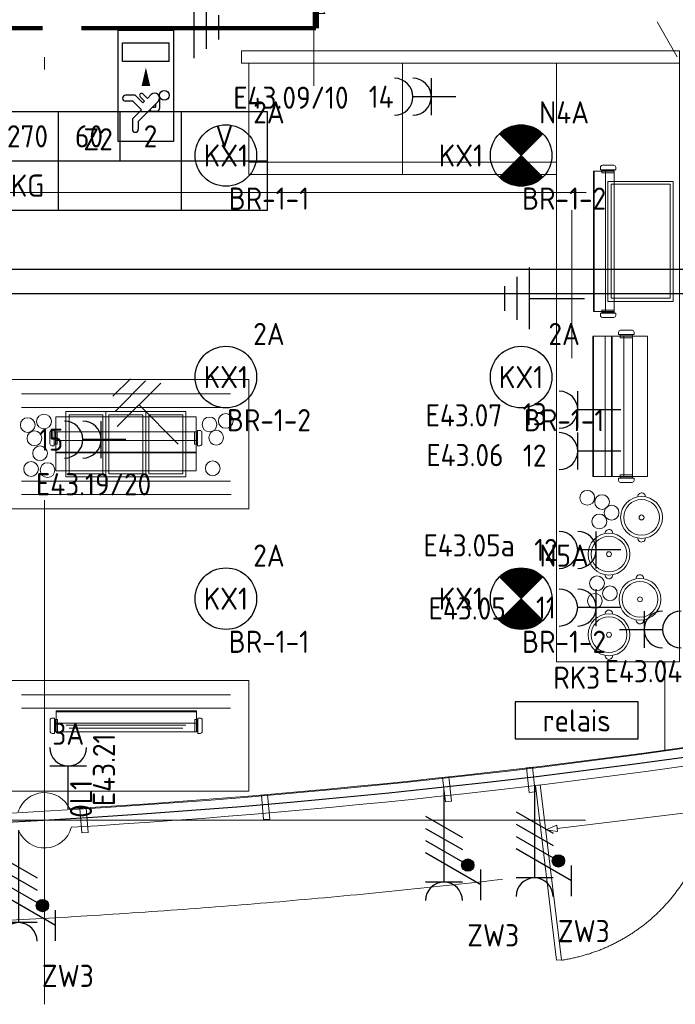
# Model space of a CAD drawing. Header units: millimetres. Extents: x -39149 to 267781, y -2340 to 58540.
# Tile 55 of 244: x 28610 to 33940, y -1495 to 6503. Entities that reach past the tile are written whole.
import ezdxf
from ezdxf.enums import TextEntityAlignment as Align

# ---------------------------------------------------------------- set-up
doc = ezdxf.new("R2010")
doc.units = ezdxf.units.MM
doc.header["$LTSCALE"] = 100
doc.header["$MEASUREMENT"] = 0
for name, pattern in [('B0605', [141, 70, -35, 1, -35]), ('B0701', [46.823999, 31.199999, -15.624]), ('B0703', [93.740001, 62.5, -31.240001]), ('CENTER', [20, 12.5, -2.5, 2.5, -2.5]), ('CENTER2', [28.575, 19.05, -3.175, 3.175, -3.175]), ('E_GOOT2', [2000, 1000, 1000])]:
    doc.linetypes.add(name, pattern=pattern)
for name, color, linetype in [('00  Bestaand', 7, 'Continuous'), ('00  Bestaand 2D arcering', 7, 'Continuous'), ('00  Bestaande kolommen', 7, 'Continuous'), ('22 C Binnenwanden', 7, 'Continuous'), ('45 Plafond', 7, 'Continuous'), ('73 Keuken', 7, 'Continuous'), ('82 Interieur', 7, 'Continuous'), ('A Markers details', 7, 'Continuous'), ('A Stramien', 7, 'Continuous'), ('AL$1A---_ALGEMEEN', 8, 'Continuous'), ('AL$1A---_ALGEMEEN--bestaand', 9, 'Continuous'), ('EL6121--', 3, 'Continuous'), ('EL6122--_L', 4, 'Continuous'), ('EL6131--_KG', 3, 'Continuous'), ('EL6222--_KRACHT_230', 3, 'Continuous'), ('EL6223--', 3, 'Continuous'), ('EL6311--_LICHT_BINNEN', 3, 'Continuous'), ('EL6321--_NOODLICHT_DECEN', 3, 'Continuous'), ('handhaven - AL$1A---_ALGEMEEN', 8, 'Continuous'), ('INDELING--bestaand', 7, 'Continuous')]:
    doc.layers.add(name, color=color, linetype=linetype)
doc.styles.add('BURO-018', font='isocp.shx', dxfattribs={"height": 180})
doc.styles.add('GENERATED_STYLE_3', font='swiss.ttf', dxfattribs={"width": 0.96})
doc.styles.add('STABICAD-018', font='ISOCP.SHX', dxfattribs={"height": 1.8})

# ---------------------------------------------------------------- blocks, each defined once
blk = doc.blocks.new('Slab_152_7', base_point=(61.5, 11625))
at = {"layer": '45 Plafond', "color": 8, "linetype": 'Continuous', "lineweight": 0}
blk.add_lwpolyline([(61.5, 11625), (7161.5, 11625), (7161.5, 7850), (18261.5, 7850), (18261.5, 10250), (18050.2, 10250), (18050.2, 11625), (35849.9, 11625), (35849.9, 11400), (36099.9, 11400), (36099.9, 12175), (39053.2, 12175), (39053.2, 11445), (43211.5, 11445), (43211.5, 10132), (43211.5, 5466.1), (41411.5, 5466.1), (41411.5, 10199.6), (34211.5, 10199.6), (34211.5, 612.1, -0.138201), (61.5, 5162.9)], format="xyb", close=True, dxfattribs=at)
blk = doc.blocks.new('Slab_203_7', base_point=(31723.7, 6149.7))
at = {"layer": '82 Interieur', "color": 8, "linetype": 'Continuous', "lineweight": 0}
blk.add_lwpolyline([(31723.7, 6149.7), (30473.7, 6149.7), (30473.7, 5345.7), (31723.7, 5345.7)], close=True, dxfattribs=at)
blk = doc.blocks.new('Slab_204_7', base_point=(30473.7, 2529.6))
at = {"layer": '82 Interieur', "color": 8, "linetype": 'Continuous', "lineweight": 0}
blk.add_lwpolyline([(30473.7, 2529.6), (28473.7, 2529.6), (28473.7, 3579.6), (30473.7, 3579.6)], close=True, dxfattribs=at)
blk = doc.blocks.new('Slab_205_7', base_point=(30473.7, 235.9))
at = {"layer": '82 Interieur', "color": 8, "linetype": 'Continuous', "lineweight": 0}
blk.add_lwpolyline([(30473.7, 235.9), (28473.7, 235.9), (28473.7, 1135.9), (30473.7, 1135.9)], close=True, dxfattribs=at)
blk = doc.blocks.new('Slab_208_7', base_point=(33975.6, 6149.7))
at = {"layer": '82 Interieur', "color": 8, "linetype": 'Continuous', "lineweight": 0}
blk.add_lwpolyline([(33975.6, 6149.7), (33975.6, 6249.7), (30413.7, 6249.7), (30413.7, 6149.7)], close=True, dxfattribs=at)
blk = doc.blocks.new('Slab_209_7', base_point=(33975.6, 1285.9))
at = {"layer": '82 Interieur', "color": 8, "linetype": 'Continuous', "lineweight": 0}
blk.add_lwpolyline([(33975.6, 1285.9), (32975.6, 1285.9), (32975.6, 5149.6), (32975.6, 6149.7), (33975.6, 6149.7)], close=True, dxfattribs=at)
blk = doc.blocks.new('Slab_210_7', base_point=(31723.7, 5345.7))
at = {"layer": '82 Interieur', "color": 8, "linetype": 'Continuous', "lineweight": 0}
blk.add_lwpolyline([(31723.7, 5345.7), (31723.7, 5245.7), (32975.6, 5245.7), (32975.6, 5345.7)], close=True, dxfattribs=at)
blk = doc.blocks.new('Slab_211_7', base_point=(32975.6, 6149.7))
at = {"layer": '82 Interieur', "color": 8, "linetype": 'Continuous', "lineweight": 0}
blk.add_lwpolyline([(32975.6, 6149.7), (31723.7, 6149.7), (31723.7, 5345.7), (32975.6, 5345.7)], close=True, dxfattribs=at)
blk = doc.blocks.new('Slab_212_7', base_point=(30473.7, 5345.7))
at = {"layer": '82 Interieur', "color": 8, "linetype": 'Continuous', "lineweight": 0}
blk.add_lwpolyline([(30473.7, 5345.7), (30473.7, 5245.7), (31723.7, 5245.7), (31723.7, 5345.7)], close=True, dxfattribs=at)
blk = doc.blocks.new('Slab_227_7', base_point=(28986.2, 3319.4))
at = {"layer": '82 Interieur', "color": 8, "linetype": 'Continuous', "lineweight": 0}
blk.add_lwpolyline([(28986.2, 3319.4), (29311.2, 3319.4), (29311.2, 2789.4), (28986.2, 2789.4)], close=True, dxfattribs=at)
blk = doc.blocks.new('Slab_228_7', base_point=(29011.2, 3294.4))
at = {"layer": '82 Interieur', "color": 8, "linetype": 'Continuous', "lineweight": 0}
blk.add_lwpolyline([(29011.2, 3294.4), (29286.2, 3294.4), (29286.2, 2814.4), (29011.2, 2814.4)], close=True, dxfattribs=at)
blk = doc.blocks.new('Slab_229_7', base_point=(29311.2, 3319.4))
at = {"layer": '82 Interieur', "color": 8, "linetype": 'Continuous', "lineweight": 0}
blk.add_lwpolyline([(29311.2, 3319.4), (29636.2, 3319.4), (29636.2, 2789.4), (29311.2, 2789.4)], close=True, dxfattribs=at)
blk = doc.blocks.new('Slab_230_7', base_point=(29336.2, 3294.4))
at = {"layer": '82 Interieur', "color": 8, "linetype": 'Continuous', "lineweight": 0}
blk.add_lwpolyline([(29336.2, 3294.4), (29611.2, 3294.4), (29611.2, 2814.4), (29336.2, 2814.4)], close=True, dxfattribs=at)
blk = doc.blocks.new('Slab_231_7', base_point=(29636.2, 3319.4))
at = {"layer": '82 Interieur', "color": 8, "linetype": 'Continuous', "lineweight": 0}
blk.add_lwpolyline([(29636.2, 3319.4), (29961.2, 3319.4), (29961.2, 2789.4), (29636.2, 2789.4)], close=True, dxfattribs=at)
blk = doc.blocks.new('Slab_232_7', base_point=(29661.2, 3294.4))
at = {"layer": '82 Interieur', "color": 8, "linetype": 'Continuous', "lineweight": 0}
blk.add_lwpolyline([(29661.2, 3294.4), (29936.2, 3294.4), (29936.2, 2814.4), (29661.2, 2814.4)], close=True, dxfattribs=at)
blk = doc.blocks.new('Slab_233_7', base_point=(28903.2, 3276.9))
at = {"layer": '82 Interieur', "color": 8, "linetype": 'Continuous', "lineweight": 0}
blk.add_lwpolyline([(28903.2, 3276.9), (30044.2, 3276.9), (30044.2, 2837.9), (28903.2, 2837.9)], close=True, dxfattribs=at)
blk = doc.blocks.new('Wall_50_7', base_point=(11.5, 5100))
at = {"layer": '00  Bestaand', "color": 8, "linetype": 'Continuous', "lineweight": 0}
for radius, start, end in [(63561, 273.442392, 279.591672), (63711, 273.445482, 279.587797)]:
    blk.add_arc((25200.1, 63538.7), radius, start, end, dxfattribs=at)
blk = doc.blocks.new('Wall_247_7', base_point=(32729.6, 425.3))
at = {"layer": '00  Bestaand', "color": 8, "linetype": 'Continuous', "lineweight": 0}
for p, q in [((32779.2, 431), (32729.6, 425.3)), ((32729.6, 425.3), (32752.2, 226.6)), ((32801.9, 232.2), (32779.2, 431)), ((32752.2, 226.6), (32801.9, 232.2))]:
    blk.add_line(p, q, dxfattribs=at)
blk = doc.blocks.new('Wall_248_7', base_point=(32048.4, 347.5))
at = {"layer": '00  Bestaand', "color": 8, "linetype": 'Continuous', "lineweight": 0}
for p, q in [((32098.1, 353.1), (32048.4, 347.5)), ((32048.4, 347.5), (32071, 148.8)), ((32120.7, 154.4), (32098.1, 353.1)), ((32071, 148.8), (32120.7, 154.4))]:
    blk.add_line(p, q, dxfattribs=at)
blk = doc.blocks.new('Wall_249_7', base_point=(30576.3, 205.4))
at = {"layer": '00  Bestaand', "color": 8, "linetype": 'Continuous', "lineweight": 0}
for p, q in [((30626.1, 209.6), (30576.3, 205.4)), ((30576.3, 205.4), (30593.2, 6.1)), ((30643, 10.3), (30626.1, 209.6)), ((30593.2, 6.1), (30643, 10.3))]:
    blk.add_line(p, q, dxfattribs=at)
blk = doc.blocks.new('Wall_250_7', base_point=(29099.6, 96.8))
at = {"layer": '00  Bestaand', "color": 8, "linetype": 'Continuous', "lineweight": 0}
for p, q in [((29149.4, 101), (29099.6, 96.8)), ((29099.6, 96.8), (29116.4, -102.5)), ((29166.2, -98.3), (29149.4, 101)), ((29116.4, -102.5), (29166.2, -98.3))]:
    blk.add_line(p, q, dxfattribs=at)
blk = doc.blocks.new('Line_14_7', base_point=(35745.7, 271))
at = {"layer": '73 Keuken', "color": 8, "linetype": 'Continuous', "lineweight": 0}
for p, q in [((35653.1, 259.7), (32979.2, -65.6)), ((35745.7, 271), (35650.1, 284.5)), ((35656.1, 234.9), (35650.1, 284.5)), ((35745.7, 271), (35656.1, 234.9)), ((32886.6, -76.9), (32976.2, -40.8)), ((32886.6, -76.9), (32982.2, -90.5)), ((32976.2, -40.8), (32982.2, -90.5))]:
    blk.add_line(p, q, dxfattribs=at)
blk = doc.blocks.new('Detail Drawing_19_7', base_point=(31167.1, 6642.6))
at = {"layer": 'A Markers details', "color": 8, "linetype": 'Continuous', "lineweight": 0}
blk.add_line((31001.5, 5966.5), (31001.5, 6523.6), dxfattribs=at)
at = {"layer": 'A Markers details', "color": 3, "lineweight": 0, "insert": (31022.8, 6701.2), "char_height": 70, "attachment_point": 7, "rotation": 270, "style": 'GENERATED_STYLE_3'}
blk.add_mtext('{D31}', dxfattribs=at)
blk = doc.blocks.new('Column_33_7', base_point=(28811.5, 0))
at = {"layer": '00  Bestaande kolommen', "color": 8, "linetype": 'Continuous', "lineweight": 0}
for start, end in [(24.23129, 162.27474), (201.22779, 345.27824)]:
    blk.add_arc((28811.5, 0), 225, start, end, dxfattribs=at)
blk = doc.blocks.new('Standard grid marker_9')
at = {"layer": 'A Stramien', "color": 8, "linetype": 'B0605', "lineweight": 0}
blk.add_line((4000, 0), (53996.3, 0), dxfattribs=at)
at = {"layer": 'A Stramien', "color": 4, "lineweight": 0, "style": 'GENERATED_STYLE_3'}
blk.add_attdef('AC_MARKERTEXT_1', text='', height=100, dxfattribs=at).set_placement((-139.2, -80), align=Align.BOTTOM_LEFT)
blk = doc.blocks.new('Standard grid marker_10')
at = {"layer": 'A Stramien', "color": 8, "linetype": 'B0605', "lineweight": 0}
blk.add_line((4000, 0), (54000, 0), dxfattribs=at)
at = {"layer": 'A Stramien', "color": 4, "lineweight": 0, "style": 'GENERATED_STYLE_3'}
blk.add_attdef('AC_MARKERTEXT_1', text='', height=100, dxfattribs=at).set_placement((-139.2, -80), align=Align.BOTTOM_LEFT)
blk = doc.blocks.new('Standard grid marker_15')
at = {"layer": 'A Stramien', "color": 8, "linetype": 'B0605', "lineweight": 0}
for p, q in [((4000, 0), (46394.8, 0)), ((46394.8, 0), (50394.8, 0))]:
    blk.add_line(p, q, dxfattribs=at)
at = {"layer": 'A Stramien', "color": 4, "lineweight": 0, "style": 'GENERATED_STYLE_3'}
blk.add_attdef('AC_MARKERTEXT_1', text='', height=100, rotation=90, dxfattribs=at).set_placement((-20, -41.9), align=Align.BOTTOM_LEFT)
blk = doc.blocks.new('Line_14_8', base_point=(35745.7, 271))
at = {"layer": '73 Keuken', "color": 8, "linetype": 'Continuous', "lineweight": 0}
for p, q in [((35653.1, 259.7), (32979.2, -65.6)), ((35745.7, 271), (35650.1, 284.5)), ((35656.1, 234.9), (35650.1, 284.5)), ((35745.7, 271), (35656.1, 234.9)), ((32886.6, -76.9), (32976.2, -40.8)), ((32886.6, -76.9), (32982.2, -90.5)), ((32976.2, -40.8), (32982.2, -90.5))]:
    blk.add_line(p, q, dxfattribs=at)
blk = doc.blocks.new('1115B3A')
at = {"layer": 'handhaven - AL$1A---_ALGEMEEN', "color": 0, "linetype": 'Continuous'}
blk.add_circle((0, 0), 2.5, dxfattribs=at)
at = {"layer": 'handhaven - AL$1A---_ALGEMEEN', "color": 0, "linetype": 'Continuous', "style": 'BURO-018'}
for tag, p in [('CIRCUIT', (0, 5)), ('PANEL', (0, 5)), ('SUBCIRCUIT', (4.5, 5)), ('LIGHTFIXTURECODE', (0, 0)), ('SWITCHCODE', (4.5, -1))]:
    blk.add_attdef(tag, text='', height=1.8, dxfattribs=at).set_placement(p, align=Align.MIDDLE)
blk = doc.blocks.new('E00018')
at = {"color": 0, "linetype": 'Continuous'}
for p, q in [((-1.768, -1.768), (1.768, 1.768)), ((1.768, -1.768), (-1.768, 1.768))]:
    blk.add_line(p, q, dxfattribs=at)
at = {"color": 0, "linetype": 'Continuous', "const_width": 2.5}
for points in [[(-0.884, 0.884, -0.198912), (0, 1.25, -0.198912), (0.884, 0.884, -1)], [(-0.884, -0.884, 0.198912), (0, -1.25, 0.198912), (0.884, -0.884, 1)]]:
    blk.add_lwpolyline(points, format="xyb", dxfattribs=at)
blk = doc.blocks.new('1115B3A-NO1')
at = {"color": 0, "linetype": 'Continuous'}
blk.add_circle((0, 0), 2.5, dxfattribs=at)
at = {"color": 0, "zscale": 100}
blk.add_blockref('E00018', (0, 0), dxfattribs=at)
at = {"color": 0, "linetype": 'Continuous', "style": 'BURO-018'}
for tag, p in [('CIRCUIT', (0, 5)), ('PANEL', (0, 5)), ('SUBCIRCUIT', (4.5, 5)), ('LIGHTFIXTURECODE', (0, 0)), ('SWITCHCODE', (4.5, -1))]:
    blk.add_attdef(tag, text='', height=1.8, dxfattribs=at).set_placement(p, align=Align.MIDDLE)
blk = doc.blocks.new('1115C2G')
at = {"color": 0, "linetype": 'Continuous'}
for p, q in [((-4.5, 5.5), (4.5, 5.5)), ((-4.5, 1), (-4.5, 5.5)), ((-1.24, 4.309), (-1.24, 4.91)), ((-0.76, 4.11), (-0.76, 4.91)), ((2, 5.15), (3.5, 5.15)), ((2, 1.35), (2, 5.15)), ((3.5, 5.15), (3.5, 1.35)), ((4.5, 1), (4.5, 5.5)), ((-2.681, 4.35), (-3.52, 4.35)), ((-1.94, 3.609), (-2.681, 4.35)), ((-1.24, 4.309), (-1.94, 3.609)), ((-1.374, 3.496), (-0.76, 4.11)), ((-2.88, 3.87), (-3.52, 3.87)), ((-1.271, 2.261), (-2.88, 3.87)), ((-1.233, 3.354), (-1.374, 3.496)), ((-0.872, 3.715), (-1.233, 3.354)), ((-0.646, 3.489), (-1.007, 3.128)), ((-1.94, 2.93), (-2.04, 2.83)), ((-2.04, 2.83), (-2.04, 2.344)), ((-1.714, 2.704), (-1.72, 2.697)), ((-1.72, 2.697), (-1.72, 2.464)), ((-1.474, 2.464), (-1.72, 2.464)), ((-0.705, 2.827), (-1.007, 3.128)), ((-0.988, 2.144), (-1.84, 2.144)), ((4.5, 1), (-4.5, 1)), ((2, 1.35), (3.5, 1.35))]:
    blk.add_line(p, q, dxfattribs=at)
blk.add_lwpolyline([(1.5, 3.25, 0, 0.7, 0), (0, 3.25, 0.7, 0.7, 0)], format="xyseb", dxfattribs=at)
blk.add_circle((-0.76, 1.75), 0.4, dxfattribs=at)
for centre, radius, start, end in [((-1, 4.91), 0.24, 0, 180), ((-3.52, 4.11), 0.24, 90, 270), ((-0.759, 3.602), 0.16, 315, 135), ((-0.988, 2.544), 0.4, 225, 45), ((-1.84, 2.344), 0.2, 180, 270)]:
    blk.add_arc(centre, radius, start, end, dxfattribs=at)
at = {"color": 0, "linetype": 'Continuous', "style": 'BURO-018'}
for tag, p in [('PANEL', (0, 15.167)), ('CIRCUIT', (0, 12.167)), ('SUBCIRCUIT', (4.5, 12.167)), ('LIGHTFIXTURECODE', (0, 8))]:
    blk.add_attdef(tag, text='', height=1.8, dxfattribs=at).set_placement(p, align=Align.MIDDLE)
blk = doc.blocks.new('E00129')
at = {"color": 0, "linetype": 'Continuous'}
for p, q in [((-11, 8), (-11, 0)), ((11, 8), (-11, 8)), ((-6, 8), (-6, 0)), ((-1, 8), (-1, 4)), ((4, 8), (4, 0)), ((11, 0), (11, 8)), ((-11, 4), (11, 4)), ((-11, 0), (11, 0))]:
    blk.add_line(p, q, dxfattribs=at)
at = {"color": 0, "linetype": 'Continuous', "style": 'BURO-018'}
for tag, p in [('E_TEXT1', (-8.5, 6)), ('E_TEXT2', (-3.5, 6)), ('E_TEXT3', (1.5, 6)), ('E_TEXT4', (7.5, 6)), ('E_TEXT5', (-8.5, 2)), ('E_TEXT6', (-1, 2)), ('E_TEXT7', (7.5, 2))]:
    blk.add_attdef(tag, text='', height=1.8, dxfattribs=at).set_placement(p, align=Align.MIDDLE)
blk = doc.blocks.new('021501')
at = {"layer": 'AL$1A---_ALGEMEEN--bestaand', "color": 0, "linetype": 'Continuous'}
for p, q in [((0, -4.5), (0, 0)), ((-2.5, -4.5), (2.5, -4.5)), ((-1.75, -5.5), (1.75, -5.5)), ((-1, -6.5), (1, -6.5))]:
    blk.add_line(p, q, dxfattribs=at)
at = {"layer": 'AL$1A---_ALGEMEEN--bestaand', "color": 0, "linetype": 'Continuous', "style": 'BURO-018', "flags": 1}
blk.add_attdef('ARTICLECODE', text='', height=1.8, dxfattribs=at).set_placement((0, 0), align=Align.MIDDLE)
blk = doc.blocks.new('111304A')
at = {"layer": 'AL$1A---_ALGEMEEN', "color": 0, "linetype": 'Continuous'}
for p, q in [((0, 1), (0, 4.5)), ((-1.5, 3), (1.5, 3))]:
    blk.add_line(p, q, dxfattribs=at)
for centre in [(0, 6), (0, 4.5)]:
    blk.add_arc(centre, 1.5, 180, 0, dxfattribs=at)
at = {"layer": 'AL$1A---_ALGEMEEN', "color": 0, "linetype": 'Continuous', "style": 'BURO-018'}
for tag, p in [('CIRCUIT', (0, 8.5)), ('PANEL', (0, 8.5)), ('SUBCIRCUIT', (4.5, 8.5))]:
    blk.add_attdef(tag, text='', height=1.8, dxfattribs=at).set_placement(p, align=Align.MIDDLE)
at = {"layer": 'AL$1A---_ALGEMEEN', "color": 0, "linetype": 'Continuous', "style": 'BURO-018', "flags": 1}
for tag, p in [('POWERCODE', (13, 8.5)), ('ARTICLECODE', (0, 0))]:
    blk.add_attdef(tag, text='', height=1.8, dxfattribs=at).set_placement(p, align=Align.MIDDLE)
blk = doc.blocks.new('111304')
at = {"color": 0, "linetype": 'Continuous'}
for p, q in [((-1.5, 4.5), (1.5, 4.5)), ((0, 1), (0, 4.5))]:
    blk.add_line(p, q, dxfattribs=at)
blk.add_arc((0, 6), 1.5, 180, 0, dxfattribs=at)
at = {"color": 0, "linetype": 'Continuous', "style": 'BURO-018'}
for tag, p in [('PANEL', (0, 11.5)), ('CIRCUIT', (0, 8.5)), ('SUBCIRCUIT', (4.5, 8.5))]:
    blk.add_attdef(tag, text='', height=1.8, dxfattribs=at).set_placement(p, align=Align.MIDDLE)
at = {"color": 0, "linetype": 'Continuous', "style": 'BURO-018', "flags": 1}
for tag, p in [('POWERCODE', (13, 8.5)), ('ARTICLECODE', (0, 0))]:
    blk.add_attdef(tag, text='', height=1.8, dxfattribs=at).set_placement(p, align=Align.MIDDLE)
blk = doc.blocks.new('111304F')
at = {"color": 0, "linetype": 'Continuous'}
for p, q in [((-3, 9.982), (-3, 7.482)), ((-3, 8.732), (1.5, 6.134)), ((-1.5, 8.5), (1.5, 8.5)), ((0, 1), (0, 8.5)), ((1.5, 5.134), (-1.5, 6.866)), ((1.5, 4.134), (-1.5, 5.866)), ((1.5, 3.134), (-1.5, 4.866))]:
    blk.add_line(p, q, dxfattribs=at)
at = {"color": 0, "linetype": 'Continuous', "const_width": 0.5}
blk.add_lwpolyline([(-1.683, 7.116, 1), (-2.183, 7.116, 1)], format="xyb", close=True, dxfattribs=at)
at = {"color": 0, "linetype": 'Continuous'}
blk.add_circle((-1.933, 7.116), 0.5, dxfattribs=at)
blk.add_arc((0, 10), 1.5, 180, 0, dxfattribs=at)
at = {"color": 0, "linetype": 'Continuous', "style": 'STABICAD-018'}
for tag, p in [('PANEL', (0, 15.5)), ('CIRCUIT', (0, 12.5)), ('SUBCIRCUIT', (4.5, 12.5)), ('ARTICLECODE', (0, 0))]:
    blk.add_attdef(tag, text='', height=1.8, dxfattribs=at).set_placement(p, align=Align.MIDDLE)
at = {"color": 0, "linetype": 'Continuous', "style": 'STABICAD-018', "flags": 1}
blk.add_attdef('POWERCODE', text='', height=1.8, dxfattribs=at).set_placement((13, 12.5), align=Align.MIDDLE)
blk = doc.blocks.new('E00113')
at = {"color": 0, "linetype": 'Continuous'}
for p, q in [((-5, 4), (-5, 1)), ((5, 4), (-5, 4)), ((5, 1), (5, 4)), ((-5, 1), (5, 1))]:
    blk.add_line(p, q, dxfattribs=at)
at = {"color": 0, "linetype": 'Continuous', "style": 'BURO-018'}
for tag, p in [('TEXT1', (0, 6)), ('TEXT2', (0, 2.5))]:
    blk.add_attdef(tag, text='', height=1.8, dxfattribs=at).set_placement(p, align=Align.MIDDLE)
at = {"color": 0, "linetype": 'Continuous', "style": 'BURO-018', "flags": 1}
blk.add_attdef('ARTICLECODE', text='', height=1.8, dxfattribs=at).set_placement((0, 0), align=Align.MIDDLE)

msp = doc.modelspace()

# ---------------------------------------------------------------- linework, layer by layer
at = {"layer": '00  Bestaand 2D arcering', "color": 8, "linetype": 'B0701', "lineweight": 0}
msp.add_lwpolyline([(33015, -1132.7), (32842.2, 287.7), (32802.5, 282.8), (32975.3, -1137.5)], close=True, dxfattribs=at)
at = {"layer": '22 C Binnenwanden', "color": 8, "linetype": 'Continuous', "lineweight": 0}
msp.add_line((33854.2, 1285.9), (33854.2, 562), dxfattribs=at)
at = {"layer": '73 Keuken', "color": 8, "linetype": 'Continuous', "lineweight": 0}
for p, q in [((33791.6, 6487.1), (33956.5, 6201.3)), ((33331.6, 5284.9), (33331.6, 5304.2)), ((33344.1, 5284.9), (33331.6, 5284.9)), ((33344.1, 5259.9), (33344.1, 5284.9)), ((33444.1, 5284.9), (33344.1, 5284.9)), ((33347.8, 5320.4), (33440.3, 5320.4)), ((33456.6, 5284.9), (33444.1, 5284.9)), ((33444.1, 5284.9), (33444.1, 5259.9)), ((33456.6, 5304.2), (33456.6, 5284.9)), ((33274.4, 5272.9), (33444.1, 5272.9)), ((33274.4, 4131.9), (33274.4, 5272.9)), ((33374, 5272.9), (33280.1, 5272.9)), ((33280.1, 5272.9), (33280.1, 4131.9)), ((33444.1, 5275.9), (33344.1, 5275.9)), ((33444.1, 5259.9), (33344.1, 5259.9)), ((33374, 4131.9), (33374, 5272.9)), ((33444.1, 5272.9), (33444.1, 4131.9)), ((33922.9, 5189.9), (33392.9, 5189.9)), ((33392.9, 5189.9), (33392.9, 4214.9)), ((33897.9, 5166.7), (33417.9, 5166.7)), ((33417.9, 5166.7), (33417.9, 4241.7)), ((33897.9, 4241.7), (33897.9, 5166.7)), ((33922.9, 4214.9), (33922.9, 5189.9)), ((33100.2, 3755), (33100.2, 4955)), ((33417.9, 4241.7), (33897.9, 4241.7)), ((33392.9, 4214.9), (33922.9, 4214.9)), ((33444.1, 4131.9), (33274.4, 4131.9)), ((33280.1, 4131.9), (33374, 4131.9)), ((33344.1, 4119.9), (33331.6, 4119.9)), ((33331.6, 4119.9), (33331.6, 4100.7)), ((33444.1, 4144.9), (33344.1, 4144.9)), ((33344.1, 4144.9), (33344.1, 4119.9)), ((33444.1, 4131.9), (33344.1, 4131.9)), ((33444.1, 4128.9), (33344.1, 4128.9)), ((33444.1, 4119.9), (33344.1, 4119.9)), ((33347.8, 4084.4), (33440.3, 4084.4)), ((33444.1, 4119.9), (33444.1, 4144.9)), ((33456.6, 4119.9), (33444.1, 4119.9)), ((33456.6, 4100.7), (33456.6, 4119.9)), ((33270, 3933), (33422.5, 3933)), ((33270, 2792), (33270, 3933)), ((33275.7, 2792), (33275.7, 3933)), ((33275.7, 3933), (33369.6, 3933)), ((33369.6, 3933), (33369.6, 2792)), ((33422.5, 3933), (33592.1, 3933)), ((33422.5, 2792), (33422.5, 3933)), ((33422.5, 3933), (33422.5, 2792)), ((33522.1, 3933), (33428.2, 3933)), ((33428.2, 3933), (33428.2, 2792)), ((33479.6, 3945), (33479.6, 3964.3)), ((33492.1, 3945), (33479.6, 3945)), ((33492.1, 3920), (33492.1, 3945)), ((33592.1, 3945), (33492.1, 3945)), ((33592.1, 3936), (33492.1, 3936)), ((33592.1, 3920), (33492.1, 3920)), ((33495.9, 3980.5), (33588.4, 3980.5)), ((33522.1, 2792), (33522.1, 3933)), ((33604.6, 3945), (33592.1, 3945)), ((33592.1, 3945), (33592.1, 3920)), ((33592.1, 3933), (33592.1, 2792)), ((33714.6, 3933), (33592.1, 3933)), ((33592.1, 3933), (33592.1, 2792)), ((33604.6, 3964.3), (33604.6, 3945)), ((33714.6, 2792), (33714.6, 3933)), ((28623.7, 3463.6), (30323.7, 3463.6)), ((28623.7, 3353.6), (30323.7, 3353.6)), ((28855.7, 3058.1), (28855.7, 3150.6)), ((28871.9, 3166.9), (28891.2, 3166.9)), ((28891.2, 3166.9), (28891.2, 3154.4)), ((28891.2, 3154.4), (28916.2, 3154.4)), ((28891.2, 3154.4), (28891.2, 3054.4)), ((28900.2, 3154.4), (28900.2, 3054.4)), ((28903.2, 2984.7), (28903.2, 3154.4)), ((28903.2, 3154.4), (30044.2, 3154.4)), ((28916.2, 3154.4), (28916.2, 3054.4)), ((30056.2, 3154.4), (30031.2, 3154.4)), ((30031.2, 3154.4), (30031.2, 3054.4)), ((30044.2, 3154.4), (30044.2, 3054.4)), ((30044.2, 3154.4), (30044.2, 2984.7)), ((30047.2, 3154.4), (30047.2, 3054.4)), ((30075.4, 3166.9), (30056.2, 3166.9)), ((30056.2, 3166.9), (30056.2, 3154.4)), ((30056.2, 3154.4), (30056.2, 3054.4)), ((30091.7, 3058.1), (30091.7, 3150.6)), ((28891.2, 3041.9), (28871.9, 3041.9)), ((28916.2, 3054.4), (28891.2, 3054.4)), ((28891.2, 3054.4), (28891.2, 3041.9)), ((30044.2, 3084.4), (28903.2, 3084.4)), ((28903.2, 3084.4), (28903.2, 2990.4)), ((30031.2, 3054.4), (30056.2, 3054.4)), ((30044.2, 2990.4), (30044.2, 3084.4)), ((30056.2, 3054.4), (30056.2, 3041.9)), ((30056.2, 3041.9), (30075.4, 3041.9)), ((28903.2, 2990.4), (30044.2, 2990.4)), ((30044.2, 2984.7), (28903.2, 2984.7)), ((33592.1, 2805), (33492.1, 2805)), ((33492.1, 2805), (33492.1, 2780)), ((33592.1, 2780), (33592.1, 2805)), ((28623.7, 2755.6), (30323.7, 2755.6)), ((33422.5, 2792), (33270, 2792)), ((33369.6, 2792), (33275.7, 2792)), ((33592.1, 2792), (33422.5, 2792)), ((33428.2, 2792), (33522.1, 2792)), ((33492.1, 2780), (33479.6, 2780)), ((33479.6, 2780), (33479.6, 2760.8)), ((33592.1, 2792), (33492.1, 2792)), ((33592.1, 2789), (33492.1, 2789)), ((33592.1, 2780), (33492.1, 2780)), ((33495.9, 2744.5), (33588.4, 2744.5)), ((33592.1, 2792), (33714.6, 2792)), ((33604.6, 2780), (33592.1, 2780)), ((33604.6, 2760.8), (33604.6, 2780)), ((28623.7, 2645.6), (30330.6, 2645.6)), ((28623.7, 1019.9), (30323.7, 1019.9)), ((28623.7, 909.9), (30323.7, 909.9)), ((28905.5, 887.9), (28905.5, 718.3)), ((30046.5, 887.9), (28905.5, 887.9)), ((28905.5, 788.3), (28905.5, 882.2)), ((28905.5, 882.2), (30046.5, 882.2)), ((30046.5, 718.3), (30046.5, 887.9)), ((30046.5, 882.2), (30046.5, 788.3)), ((28858, 814.5), (28858, 722)), ((28893.5, 830.8), (28874.2, 830.8)), ((28893.5, 818.3), (28893.5, 830.8)), ((28918.5, 818.3), (28893.5, 818.3)), ((28893.5, 718.3), (28893.5, 818.3)), ((28902.5, 718.3), (28902.5, 818.3)), ((28918.5, 718.3), (28918.5, 818.3)), ((30033.5, 718.3), (30033.5, 818.3)), ((30033.5, 818.3), (30058.5, 818.3)), ((30046.5, 718.3), (30046.5, 818.3)), ((30049.5, 718.3), (30049.5, 818.3)), ((30058.5, 818.3), (30058.5, 830.8)), ((30058.5, 830.8), (30077.7, 830.8)), ((30058.5, 718.3), (30058.5, 818.3)), ((30094, 814.5), (30094, 722)), ((30046.5, 788.3), (28905.5, 788.3)), ((28986.2, 772.1), (29961.2, 772.1)), ((29011.2, 747.1), (29936.2, 747.1)), ((28874.2, 705.8), (28893.5, 705.8)), ((28893.5, 705.8), (28893.5, 718.3)), ((28893.5, 718.3), (28918.5, 718.3)), ((28905.5, 718.3), (30046.5, 718.3)), ((30058.5, 718.3), (30033.5, 718.3)), ((30058.5, 705.8), (30058.5, 718.3)), ((30077.7, 705.8), (30058.5, 705.8))]:
    msp.add_line(p, q, dxfattribs=at)
for centre, radius in [((28807.7, 3239.3), 60), ((30285.2, 3244.2), 60), ((28675.8, 3210.5), 60), ((30153.2, 3215.4), 60), ((28730.3, 3103.6), 60), ((30207.7, 3108.5), 60), ((28775.8, 2981.2), 60), ((28702.5, 2853.8), 60), ((28836, 2844.5), 60), ((30179.9, 2858.7), 60), ((33224.1, 2619.8), 60), ((33344.8, 2584.8), 60), ((33665.9, 2460), 170), ((33665.9, 2460), 145), ((33323, 2427.4), 60), ((33421.9, 2498.5), 60), ((33665.9, 2460), 20), ((33400.8, 2162), 170), ((33400.8, 2162), 145), ((33400.8, 2162), 20), ((33303.3, 1925.7), 60), ((33653.1, 1795.2), 170), ((33653.1, 1795.2), 145), ((33286.1, 1782.4), 60), ((33408.5, 1843.6), 60), ((33653.1, 1795.2), 20), ((33400.8, 1507.3), 170), ((33400.8, 1507.3), 145), ((33400.8, 1507.3), 20)]:
    msp.add_circle(centre, radius, dxfattribs=at)
for centre, radius, start, end in [((33347.8, 5304.2), 16.2, 90, 180), ((33440.3, 5304.2), 16.2, 0, 90), ((33347.8, 4100.7), 16.2, 180, 270), ((33440.3, 4100.7), 16.2, 270, 0), ((33495.9, 3964.3), 16.2, 90, 180), ((33588.4, 3964.3), 16.2, 0, 90), ((28871.9, 3150.6), 16.2, 90, 180), ((30075.4, 3150.6), 16.2, 0, 90), ((28871.9, 3058.1), 16.2, 180, 270), ((30075.4, 3058.1), 16.2, 270, 0), ((33495.9, 2760.8), 16.2, 180, 270), ((33588.4, 2760.8), 16.2, 270, 0), ((33665.6, 2630), 30, 0, 185.13899), ((33400.6, 2332), 30, 0, 185.13899), ((33665.6, 2290), 30, 174.86101, 0), ((33400.6, 1992), 30, 174.86101, 0), ((33652.9, 1965.2), 30, 0, 185.13899), ((33400.6, 1677.3), 30, 0, 185.13899), ((33652.9, 1625.2), 30, 174.86101, 0), ((33400.6, 1337.3), 30, 174.86101, 0), ((28874.2, 814.5), 16.2, 90, 180), ((30077.7, 814.5), 16.2, 0, 90), ((28874.2, 722), 16.2, 180, 270), ((30077.7, 722), 16.2, 270, 0)]:
    msp.add_arc(centre, radius, start, end, dxfattribs=at)
at = {"layer": '73 Keuken', "color": 8, "linetype": 'B0703', "lineweight": 0}
msp.add_arc((25211.3, 63523.1), 64420.4, 245.958382, 293.907461, dxfattribs=at)
at = {"layer": '73 Keuken', "color": 8, "linetype": 'B0701', "lineweight": 0}
msp.add_arc((32802.5, 282.8), 1435.1, 278.47931, 7.49848, dxfattribs=at)
at = {"layer": 'EL6122--_L'}
msp.add_arc((25186.5, 63538.5), 63640.1, 246.67311, 293.32689, dxfattribs=at)
at = {"layer": 'EL6131--_KG', "linetype": 'E_GOOT2'}
for p, q in [((26678, 4478.2), (39696.2, 4478.2)), ((26678, 4278.2), (39696.2, 4278.2))]:
    msp.add_line(p, q, dxfattribs=at)
at = {"layer": 'EL6222--_KRACHT_230', "color": 8, "linetype": 'Continuous', "lineweight": 0}
msp.add_line((28623.7, 2755.6), (30323.7, 2755.6), dxfattribs=at)
at = {"layer": 'INDELING--bestaand', "linetype": 'CENTER2', "lineweight": 100}
msp.add_line((31017.4, 6434.1), (24891.8, 6434.1), dxfattribs=at)
at = {"layer": 'INDELING--bestaand', "color": 3, "linetype": 'CENTER', "const_width": 50}
msp.add_lwpolyline([(43309.9, 11766.4), (43060.2, 11766.4), (43060.2, 10335.8), (41555.8, 10335.8), (41555.8, 10335.8), (31017.4, 10335.8), (31017.4, 6434.1)], dxfattribs=at)

# ---------------------------------------------------------------- block references
at = {"layer": '00  Bestaand', "color": 1, "lineweight": 0}
msp.add_blockref('Wall_50_7', (11.5, 5100), dxfattribs=at)
at = {"layer": '00  Bestaand', "color": 251, "lineweight": 0}
for name, p in [('Wall_247_7', (32729.6, 425.3)), ('Wall_248_7', (32048.4, 347.5)), ('Wall_249_7', (30576.3, 205.4)), ('Wall_250_7', (29099.6, 96.8))]:
    msp.add_blockref(name, p, dxfattribs=at)
at = {"layer": '00  Bestaande kolommen', "color": 3, "lineweight": 0}
msp.add_blockref('Column_33_7', (28811.5, 0), dxfattribs=at)
at = {"layer": '45 Plafond', "color": 252, "linetype": 'Continuous', "lineweight": 0}
msp.add_blockref('Slab_152_7', (61.5, 11625), dxfattribs=at)
at = {"layer": '73 Keuken', "color": 1, "linetype": 'Continuous', "lineweight": 0}
for name in ['Line_14_7', 'Line_14_8']:
    msp.add_blockref(name, (35745.7, 271), dxfattribs=at)
at = {"layer": '82 Interieur', "color": 30, "linetype": 'Continuous', "lineweight": 0}
for name, p in [('Slab_208_7', (33975.6, 6149.7)), ('Slab_203_7', (31723.7, 6149.7)), ('Slab_211_7', (32975.6, 6149.7)), ('Slab_209_7', (33975.6, 1285.9)), ('Slab_212_7', (30473.7, 5345.7)), ('Slab_210_7', (31723.7, 5345.7)), ('Slab_204_7', (30473.7, 2529.6)), ('Slab_227_7', (28986.2, 3319.4)), ('Slab_228_7', (29011.2, 3294.4)), ('Slab_229_7', (29311.2, 3319.4)), ('Slab_230_7', (29336.2, 3294.4)), ('Slab_231_7', (29636.2, 3319.4)), ('Slab_232_7', (29661.2, 3294.4)), ('Slab_233_7', (28903.2, 3276.9)), ('Slab_205_7', (30473.7, 235.9))]:
    msp.add_blockref(name, p, dxfattribs=at)
at = {"layer": 'A Markers details', "color": 9, "lineweight": 0}
msp.add_blockref('Detail Drawing_19_7', (31167.1, 6642.6), dxfattribs=at)
at = {"layer": 'A Stramien', "color": 1, "linetype": 'Continuous', "lineweight": 0, "zscale": 1000, "rotation": 270}
msp.add_blockref('Standard grid marker_15', (28811.5, 48900), dxfattribs=at)
at = {"layer": 'A Stramien', "color": 1, "linetype": 'Continuous', "lineweight": 0, "zscale": 1000}
for name, p in [('Standard grid marker_9', (-5984.8, 5100.3)), ('Standard grid marker_10', (-5988.5, 0))]:
    msp.add_blockref(name, p, dxfattribs=at)
at = {"layer": 'EL6121--', "linetype": 'Continuous', "xscale": 100, "yscale": 100, "zscale": 100}
for p, rotation in [((29579.1, 6441.2), 90), ((33202.5, 4239.1), 270), ((29898.7, 3056.4), 224.9999999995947)]:
    msp.add_blockref('021501', p, dxfattribs=dict(at, rotation=rotation))
at = {"layer": 'EL6131--_KG', "linetype": 'E_GOOT2', "xscale": 100, "yscale": 100, "zscale": 100}
msp.add_blockref('E00129', (29523.6, 4955.9), dxfattribs=at).add_auto_attribs({'E_TEXT1': '270', 'E_TEXT2': '60', 'E_TEXT3': '2', 'E_TEXT4': 'V', 'E_TEXT5': 'KG'})
at = {"layer": 'EL6222--_KRACHT_230', "linetype": 'Continuous'}
ref = msp.add_blockref('111304A', (32256.9, 5877.5), dxfattribs=dict(at, xscale=100, yscale=100, rotation=90))
ref.add_attrib('CIRCUIT', '14', dxfattribs={"layer": '0', "color": 3, "linetype": 'ByBlock', "height": 180, "style": 'STABICAD-018'}).set_placement((31548.8, 5877.5), align=Align.MIDDLE)
ref.add_attrib('SUBCIRCUIT', 'E43.09/10', dxfattribs={"layer": '0', "color": 3, "linetype": 'ByBlock', "height": 180, "style": 'STABICAD-018'}).set_placement((30815.4, 5870.1), align=Align.MIDDLE)
ref = msp.add_blockref('111304', (33597.1, 3335.4), dxfattribs=dict(at, xscale=100, yscale=100, zscale=100, rotation=90))
ref.add_attrib('CIRCUIT', '13', dxfattribs={"layer": '0', "color": 3, "linetype": 'ByBlock', "height": 180, "style": 'BURO-018'}).set_placement((32797.1, 3298.8), align=Align.MIDDLE)
ref.add_attrib('SUBCIRCUIT', 'E43.07', dxfattribs={"layer": '0', "color": 3, "linetype": 'ByBlock', "height": 180, "style": 'BURO-018'}).set_placement((32221.9, 3289.9), align=Align.MIDDLE)
ref = msp.add_blockref('111304A', (29573.3, 3092.4), dxfattribs=dict(at, xscale=100, yscale=100, rotation=90))
ref.add_attrib('CIRCUIT', '15', dxfattribs={"layer": '0', "color": 3, "linetype": 'ByBlock', "height": 180, "style": 'STABICAD-018'}).set_placement((28865.2, 3092.4), align=Align.MIDDLE)
ref.add_attrib('SUBCIRCUIT', 'E43.19/20', dxfattribs={"layer": '0', "color": 3, "linetype": 'ByBlock', "height": 180, "style": 'STABICAD-018'}).set_placement((29211.1, 2730.1), align=Align.MIDDLE)
ref = msp.add_blockref('111304', (33597.1, 2998.9), dxfattribs=dict(at, xscale=100, yscale=100, zscale=100, rotation=90))
ref.add_attrib('CIRCUIT', '12', dxfattribs={"layer": '0', "color": 3, "linetype": 'ByBlock', "height": 180, "style": 'BURO-018'}).set_placement((32797.1, 2962.4), align=Align.MIDDLE)
ref.add_attrib('SUBCIRCUIT', 'E43.06', dxfattribs={"layer": '0', "color": 3, "linetype": 'ByBlock', "height": 180, "style": 'BURO-018'}).set_placement((32229.9, 2966.6), align=Align.MIDDLE)
ref = msp.add_blockref('111304A', (33596.8, 2196.2), dxfattribs=dict(at, xscale=100, yscale=100, rotation=90))
ref.add_attrib('CIRCUIT', '12', dxfattribs={"layer": '0', "color": 3, "linetype": 'ByBlock', "height": 180, "style": 'STABICAD-018'}).set_placement((32888.6, 2196.2), align=Align.MIDDLE)
ref.add_attrib('SUBCIRCUIT', 'E43.05a', dxfattribs={"layer": '0', "color": 3, "linetype": 'ByBlock', "height": 180, "style": 'STABICAD-018'}).set_placement((32263.8, 2233.3), align=Align.MIDDLE)
ref = msp.add_blockref('111304A', (33596.8, 1728.2), dxfattribs=dict(at, xscale=100, yscale=100, rotation=90))
ref.add_attrib('CIRCUIT', '11', dxfattribs={"layer": '0', "color": 3, "linetype": 'ByBlock', "height": 180, "style": 'STABICAD-018'}).set_placement((32888.6, 1728.2), align=Align.MIDDLE)
ref.add_attrib('SUBCIRCUIT', 'E43.05', dxfattribs={"layer": '0', "color": 3, "linetype": 'ByBlock', "height": 180, "style": 'STABICAD-018'}).set_placement((32248.7, 1720.8), align=Align.MIDDLE)
ref = msp.add_blockref('111304A', (33386.9, 1550.1), dxfattribs=dict(at, xscale=100, yscale=100, rotation=270))
ref.add_attrib('CIRCUIT', '11', dxfattribs={"layer": '0', "color": 3, "linetype": 'ByBlock', "height": 180, "style": 'STABICAD-018'}).set_placement((34095, 1550.1), align=Align.MIDDLE)
ref.add_attrib('SUBCIRCUIT', 'E43.04/09', dxfattribs={"layer": '0', "color": 3, "linetype": 'ByBlock', "height": 180, "style": 'STABICAD-018'}).set_placement((33854.3, 1211.1), align=Align.MIDDLE)
ref = msp.add_blockref('111304', (29004.2, -7.7), dxfattribs=dict(at, xscale=100, yscale=100, zscale=100))
ref.add_attrib('CIRCUIT', '3A', dxfattribs={"layer": '0', "color": 3, "linetype": 'ByBlock', "height": 180, "style": 'BURO-018'}).set_placement((29005.1, 703.4), align=Align.MIDDLE)
ref.add_attrib('PANEL', '0L1', dxfattribs={"layer": '0', "color": 10, "linetype": 'ByBlock', "height": 180, "rotation": 90, "style": 'BURO-018'}).set_placement((29108.9, 173.7), align=Align.MIDDLE)
ref.add_attrib('SUBCIRCUIT', 'E43.21', dxfattribs={"layer": '0', "color": 3, "linetype": 'ByBlock', "height": 180, "rotation": 90, "style": 'BURO-018'}).set_placement((29294.8, 409.9), align=Align.MIDDLE)
at = {"layer": 'EL6223--', "linetype": 'Continuous'}
ref = msp.add_blockref('E00113', (33138.9, 561), dxfattribs=dict(at, xscale=100, yscale=100))
ref.add_attrib('TEXT1', 'RK3', dxfattribs={"layer": '0', "color": 1, "linetype": 'ByBlock', "height": 180, "style": 'STABICAD-018'}).set_placement((33138.9, 1158.8), align=Align.MIDDLE)
ref.add_attrib('TEXT2', 'relais', dxfattribs={"layer": '0', "color": 1, "linetype": 'ByBlock', "height": 180, "style": 'STABICAD-018'}).set_placement((33138.9, 811), align=Align.MIDDLE)
ref = msp.add_blockref('111304F', (32059.7, 348.1), dxfattribs=dict(at, xscale=100, yscale=100, rotation=180))
ref.add_attrib('ARTICLECODE', 'ZW3', dxfattribs={"layer": '0', "color": 1, "linetype": 'ByBlock', "height": 180, "style": 'STABICAD-018'}).set_placement((32459.7, -933.9), align=Align.MIDDLE)
ref = msp.add_blockref('111304F', (32796.2, 382.1), dxfattribs=dict(at, xscale=100, yscale=100, rotation=180))
ref.add_attrib('ARTICLECODE', 'ZW3', dxfattribs={"layer": '0', "color": 1, "linetype": 'ByBlock', "height": 180, "style": 'STABICAD-018'}).set_placement((33196.2, -900), align=Align.MIDDLE)
ref = msp.add_blockref('111304F', (28601.7, 18.5), dxfattribs=dict(at, xscale=100, yscale=100, rotation=180))
ref.add_attrib('ARTICLECODE', 'ZW3', dxfattribs={"layer": '0', "color": 1, "linetype": 'ByBlock', "height": 180, "style": 'STABICAD-018'}).set_placement((29001.7, -1263.6), align=Align.MIDDLE)
at = {"layer": 'EL6311--_LICHT_BINNEN', "linetype": 'Continuous'}
ref = msp.add_blockref('1115B3A', (30286.5, 5400.3), dxfattribs=dict(at, xscale=100, yscale=100, zscale=100))
ref.add_attrib('CIRCUIT', '2A', dxfattribs={"layer": '0', "color": 3, "linetype": 'ByBlock', "height": 180, "style": 'BURO-018'}).set_placement((30636.5, 5750.3), align=Align.MIDDLE)
ref.add_attrib('LIGHTFIXTURECODE', 'KX1', dxfattribs={"layer": '0', "color": 3, "linetype": 'ByBlock', "height": 180, "style": 'BURO-018'}).set_placement((30286.5, 5400.3), align=Align.MIDDLE)
ref.add_attrib('SWITCHCODE', 'BR-1-1', dxfattribs={"layer": '0', "color": 3, "linetype": 'ByBlock', "height": 180, "style": 'BURO-018'}).set_placement((30636.5, 5050.3), align=Align.MIDDLE)
ref = msp.add_blockref('1115B3A-NO1', (32686.5, 5400.3), dxfattribs=dict(at, xscale=100, yscale=100, zscale=100))
ref.add_attrib('LIGHTFIXTURECODE', 'KX1', dxfattribs={"layer": '0', "color": 3, "linetype": 'ByBlock', "height": 180, "style": 'BURO-018'}).set_placement((32197.1, 5400.3), align=Align.MIDDLE)
ref.add_attrib('SWITCHCODE', 'BR-1-2', dxfattribs={"layer": '0', "color": 3, "linetype": 'ByBlock', "height": 180, "style": 'BURO-018'}).set_placement((33036.5, 5050.3), align=Align.MIDDLE)
ref.add_attrib('CIRCUIT', 'N4A', dxfattribs={"layer": '0', "color": 3, "linetype": 'ByBlock', "height": 180, "style": 'BURO-018'}).set_placement((33036.5, 5750.3), align=Align.MIDDLE)
ref = msp.add_blockref('1115B3A', (30286.5, 3600.3), dxfattribs=dict(at, xscale=100, yscale=100, zscale=100))
ref.add_attrib('CIRCUIT', '2A', dxfattribs={"layer": '0', "color": 3, "linetype": 'ByBlock', "height": 180, "style": 'BURO-018'}).set_placement((30636.5, 3950.3), align=Align.MIDDLE)
ref.add_attrib('LIGHTFIXTURECODE', 'KX1', dxfattribs={"layer": '0', "color": 3, "linetype": 'ByBlock', "height": 180, "style": 'BURO-018'}).set_placement((30286.5, 3600.3), align=Align.MIDDLE)
ref.add_attrib('SWITCHCODE', 'BR-1-2', dxfattribs={"layer": '0', "color": 3, "linetype": 'ByBlock', "height": 180, "style": 'BURO-018'}).set_placement((30636.5, 3250.3), align=Align.MIDDLE)
ref = msp.add_blockref('1115B3A', (32686.5, 3600.3), dxfattribs=dict(at, xscale=100, yscale=100, zscale=100))
ref.add_attrib('LIGHTFIXTURECODE', 'KX1', dxfattribs={"layer": '0', "color": 3, "linetype": 'ByBlock', "height": 180, "style": 'BURO-018'}).set_placement((32686.5, 3600.3), align=Align.MIDDLE)
ref.add_attrib('SWITCHCODE', 'BR-1-1', dxfattribs={"layer": '0', "color": 3, "linetype": 'ByBlock', "height": 180, "style": 'BURO-018'}).set_placement((33036.5, 3250.3), align=Align.MIDDLE)
ref.add_attrib('CIRCUIT', '2A', dxfattribs={"layer": '0', "color": 3, "linetype": 'ByBlock', "height": 180, "style": 'BURO-018'}).set_placement((33036.5, 3950.3), align=Align.MIDDLE)
ref = msp.add_blockref('1115B3A', (30286.5, 1800.3), dxfattribs=dict(at, xscale=100, yscale=100, zscale=100))
ref.add_attrib('CIRCUIT', '2A', dxfattribs={"layer": '0', "color": 3, "linetype": 'ByBlock', "height": 180, "style": 'BURO-018'}).set_placement((30636.5, 2150.3), align=Align.MIDDLE)
ref.add_attrib('LIGHTFIXTURECODE', 'KX1', dxfattribs={"layer": '0', "color": 3, "linetype": 'ByBlock', "height": 180, "style": 'BURO-018'}).set_placement((30286.5, 1800.3), align=Align.MIDDLE)
ref.add_attrib('SWITCHCODE', 'BR-1-1', dxfattribs={"layer": '0', "color": 3, "linetype": 'ByBlock', "height": 180, "style": 'BURO-018'}).set_placement((30636.5, 1450.3), align=Align.MIDDLE)
ref = msp.add_blockref('1115B3A-NO1', (32686.5, 1800.3), dxfattribs=dict(at, xscale=100, yscale=100, zscale=100))
ref.add_attrib('CIRCUIT', 'N5A', dxfattribs={"layer": '0', "color": 3, "linetype": 'ByBlock', "height": 180, "style": 'BURO-018'}).set_placement((33036.5, 2150.3), align=Align.MIDDLE)
ref.add_attrib('LIGHTFIXTURECODE', 'KX1', dxfattribs={"layer": '0', "color": 3, "linetype": 'ByBlock', "height": 180, "style": 'BURO-018'}).set_placement((32197.1, 1800.3), align=Align.MIDDLE)
ref.add_attrib('SWITCHCODE', 'BR-1-2', dxfattribs={"layer": '0', "color": 3, "linetype": 'ByBlock', "height": 180, "style": 'BURO-018'}).set_placement((33036.5, 1450.3), align=Align.MIDDLE)
at = {"layer": 'EL6321--_NOODLICHT_DECEN', "linetype": 'Continuous'}
ref = msp.add_blockref('1115C2G', (29961.3, 5965.1), dxfattribs=dict(at, xscale=100, yscale=100, zscale=100, rotation=90))
ref.add_attrib('LIGHTFIXTURECODE', 'Z2', dxfattribs={"layer": '0', "color": 0, "linetype": 'ByBlock', "height": 180, "style": 'BURO-018'}).set_placement((29248.1, 5532.2), align=Align.MIDDLE)

doc.saveas('drawing.dxf')
